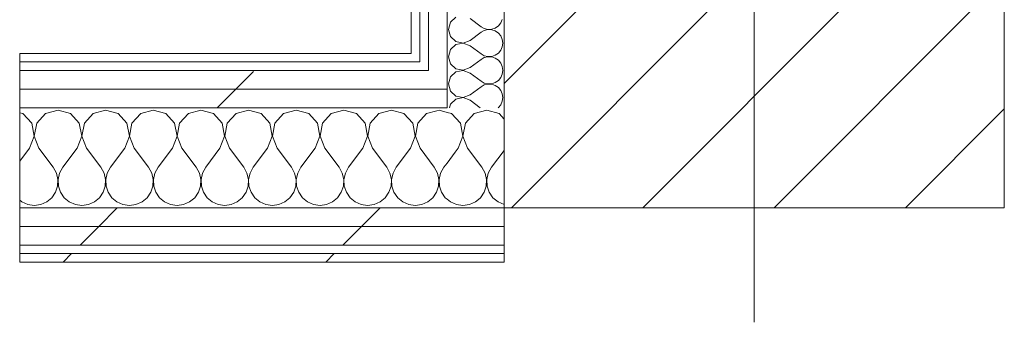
# Model space of a CAD drawing. Header units: millimetres. Extents: x -40968 to 11883, y -18816 to 4378.
# Tile 212 of 256: x 5490 to 6179, y -17319 to -17107. Entities that reach past the tile are written whole.
import ezdxf

# ---------------------------------------------------------------- set-up
doc = ezdxf.new("R2010")
doc.units = ezdxf.units.MM
doc.header["$MEASUREMENT"] = 0
doc.linetypes.add('Wipeout_Contour', pattern=[1000, 0, -1000])
for name, color, linetype in [('10_ESTR_Pilars', 7, 'Continuous'), ('Nuevo_08_E_Envans secs', 7, 'Continuous'), ('Nuevo_12_FAÇ_Façana', 7, 'Continuous'), ('Nuevo_Puertas Archicad', 7, 'Continuous')]:
    doc.layers.add(name, color=color, linetype=linetype)
for name, color, linetype, lineweight in [('10_ESTR_Pilars_Pluma_Nº__20', 1, 'Continuous', 5), ('10_ESTR_Pilars_Pluma_Nº__28', 7, 'Continuous', 20), ('10_ESTR_Pilars_Pluma_Nº__42', 8, 'Continuous', 25), ('Nuevo_08_E_Envans secs_Pluma_Nº__1', 7, 'Continuous', 5), ('Nuevo_12_FAÇ_Façana_Pluma_Nº__1', 7, 'Continuous', 5), ('Nuevo_Puertas Archicad_Pluma_Nº__1', 7, 'Continuous', 5)]:
    doc.layers.add(name, color=color, linetype=linetype, lineweight=lineweight)
for name, color, linetype, lineweight, true_color in [('Nuevo_08_E_Envans secs_Pluma_Nº__102', 7, 'Continuous', 5, 0xcccccc), ('Nuevo_08_E_Envans secs_Pluma_Nº__171', 171, 'Continuous', 13, 0xaaaaff), ('Nuevo_08_E_Envans secs_Pluma_Nº__177', 7, 'Continuous', 15, 0xf7e046), ('Nuevo_12_FAÇ_Façana_Pluma_Nº__102', 7, 'Continuous', 5, 0xcccccc), ('Nuevo_12_FAÇ_Façana_Pluma_Nº__171', 171, 'Continuous', 13, 0xaaaaff), ('Nuevo_12_FAÇ_Façana_Pluma_Nº__177', 7, 'Continuous', 15, 0xf7e046)]:
    doc.layers.add(name, color=color, linetype=linetype, lineweight=lineweight, true_color=true_color)
pattern_1 = [(45, (0, 0), (-183.8478, 183.8478), [195, -65]), (45, (7e-14, 183.85), (-183.8478, 183.8478), [195, -65])]

# ---------------------------------------------------------------- blocks, each defined once
blk = doc.blocks.new('*X129')
at = {"layer": 'Nuevo_12_FAÇ_Façana_Pluma_Nº__102', "color": 254, "linetype": 'Continuous', "lineweight": 5, "true_color": 0xcccccc}
for p, q in [((5783.33, -17170.64), (5781.75, -17171.09)), ((5788.89, -17172.22), (5783.33, -17170.64))]:
    blk.add_line(p, q, dxfattribs=at)
blk = doc.blocks.new('*X130')
at = {"layer": 'Nuevo_12_FAÇ_Façana_Pluma_Nº__102', "color": 254, "linetype": 'Continuous', "lineweight": 5, "true_color": 0xcccccc}
for p, q in [((5816.67, -17170.64), (5807.9, -17173.13)), ((5825.43, -17173.13), (5816.67, -17170.64)), ((5792.1, -17173.13), (5788.89, -17172.22)), ((5798.24, -17179.86), (5792.1, -17173.13)), ((5807.9, -17173.13), (5801.76, -17179.86)), ((5828.89, -17176.92), (5825.43, -17173.13)), ((5799.93, -17188.81), (5798.24, -17179.86)), ((5801.76, -17179.86), (5800.07, -17188.81)), ((5796.67, -17197.31), (5799.93, -17188.81)), ((5800.07, -17188.81), (5803.33, -17197.31)), ((5796.67, -17197.31), (5794.63, -17200.02)), ((5803.33, -17197.31), (5813.33, -17210.64)), ((5828.89, -17198.79), (5820, -17210.64)), ((5815.56, -17214.67), (5813.33, -17210.64)), ((5820, -17210.64), (5817.77, -17214.67)), ((5816.6, -17219.15), (5815.56, -17214.67)), ((5816.38, -17223.74), (5816.6, -17219.15)), ((5817.77, -17214.67), (5816.73, -17219.15)), ((5816.73, -17219.15), (5816.96, -17223.74)), ((5814.91, -17228.1), (5816.38, -17223.74)), ((5816.96, -17223.74), (5818.43, -17228.1)), ((5809.76, -17234), (5812.3, -17231.89)), ((5812.3, -17231.89), (5814.91, -17228.1)), ((5818.43, -17228.1), (5821.03, -17231.89)), ((5821.03, -17231.89), (5824.57, -17234.82)), ((5824.57, -17234.82), (5828.78, -17236.67)), ((5828.78, -17236.67), (5828.89, -17236.69))]:
    blk.add_line(p, q, dxfattribs=at)
blk = doc.blocks.new('*X131')
at = {"layer": 'Nuevo_12_FAÇ_Façana_Pluma_Nº__102', "color": 254, "linetype": 'Continuous', "lineweight": 5, "true_color": 0xcccccc}
for p, q in [((5794.63, -17200.02), (5788.89, -17207.68)), ((5788.89, -17232.88), (5791.24, -17234.82)), ((5791.24, -17234.82), (5795.45, -17236.67)), ((5795.45, -17236.67), (5800, -17237.31)), ((5800, -17237.31), (5804.55, -17236.67)), ((5804.55, -17236.67), (5808.76, -17234.82)), ((5808.76, -17234.82), (5809.76, -17234))]:
    blk.add_line(p, q, dxfattribs=at)
blk = doc.blocks.new('*X133')
at = {"layer": 'Nuevo_12_FAÇ_Façana_Pluma_Nº__102', "color": 254, "linetype": 'Continuous', "lineweight": 5, "true_color": 0xcccccc}
for p, q in [((5516.67, -17170.64), (5507.9, -17173.13)), ((5525.43, -17173.13), (5516.67, -17170.64)), ((5550, -17170.64), (5541.24, -17173.13)), ((5558.76, -17173.13), (5550, -17170.64)), ((5583.33, -17170.64), (5574.57, -17173.13)), ((5592.1, -17173.13), (5583.33, -17170.64)), ((5616.67, -17170.64), (5607.9, -17173.13)), ((5625.43, -17173.13), (5616.67, -17170.64)), ((5650, -17170.64), (5641.24, -17173.13)), ((5658.76, -17173.13), (5650, -17170.64)), ((5683.33, -17170.64), (5674.57, -17173.13)), ((5692.1, -17173.13), (5683.33, -17170.64)), ((5716.67, -17170.64), (5707.9, -17173.13)), ((5725.43, -17173.13), (5716.67, -17170.64)), ((5750, -17170.64), (5741.24, -17173.13)), ((5758.76, -17173.13), (5750, -17170.64)), ((5781.75, -17171.09), (5774.57, -17173.13)), ((5492.1, -17173.13), (5489.84, -17172.49)), ((5498.24, -17179.86), (5492.1, -17173.13)), ((5507.9, -17173.13), (5501.76, -17179.86)), ((5531.57, -17179.86), (5525.43, -17173.13)), ((5541.24, -17173.13), (5535.09, -17179.86)), ((5564.91, -17179.86), (5558.76, -17173.13)), ((5574.57, -17173.13), (5568.43, -17179.86)), ((5598.24, -17179.86), (5592.1, -17173.13)), ((5607.9, -17173.13), (5601.76, -17179.86)), ((5631.57, -17179.86), (5625.43, -17173.13)), ((5641.24, -17173.13), (5635.09, -17179.86)), ((5664.91, -17179.86), (5658.76, -17173.13)), ((5674.57, -17173.13), (5668.43, -17179.86)), ((5698.24, -17179.86), (5692.1, -17173.13)), ((5707.9, -17173.13), (5701.76, -17179.86)), ((5731.57, -17179.86), (5725.43, -17173.13)), ((5741.24, -17173.13), (5735.09, -17179.86)), ((5764.91, -17179.86), (5758.76, -17173.13)), ((5774.57, -17173.13), (5768.43, -17179.86)), ((5499.93, -17188.81), (5498.24, -17179.86)), ((5501.76, -17179.86), (5500.07, -17188.81)), ((5533.27, -17188.81), (5531.57, -17179.86)), ((5535.09, -17179.86), (5533.4, -17188.81)), ((5566.6, -17188.81), (5564.91, -17179.86)), ((5568.43, -17179.86), (5566.73, -17188.81)), ((5599.93, -17188.81), (5598.24, -17179.86)), ((5601.76, -17179.86), (5600.07, -17188.81)), ((5633.27, -17188.81), (5631.57, -17179.86)), ((5635.09, -17179.86), (5633.4, -17188.81)), ((5666.6, -17188.81), (5664.91, -17179.86)), ((5668.43, -17179.86), (5666.73, -17188.81)), ((5699.93, -17188.81), (5698.24, -17179.86)), ((5701.76, -17179.86), (5700.07, -17188.81)), ((5733.27, -17188.81), (5731.57, -17179.86)), ((5735.09, -17179.86), (5733.4, -17188.81)), ((5766.6, -17188.81), (5764.91, -17179.86)), ((5768.43, -17179.86), (5766.73, -17188.81)), ((5496.67, -17197.31), (5499.93, -17188.81)), ((5500.07, -17188.81), (5503.33, -17197.31)), ((5530, -17197.31), (5533.27, -17188.81)), ((5533.4, -17188.81), (5536.67, -17197.31)), ((5563.33, -17197.31), (5566.6, -17188.81)), ((5566.73, -17188.81), (5570, -17197.31)), ((5596.67, -17197.31), (5599.93, -17188.81)), ((5600.07, -17188.81), (5603.33, -17197.31)), ((5630, -17197.31), (5633.27, -17188.81)), ((5633.4, -17188.81), (5636.67, -17197.31)), ((5663.33, -17197.31), (5666.6, -17188.81)), ((5666.73, -17188.81), (5670, -17197.31)), ((5696.67, -17197.31), (5699.93, -17188.81)), ((5700.07, -17188.81), (5703.33, -17197.31)), ((5730, -17197.31), (5733.27, -17188.81)), ((5733.4, -17188.81), (5736.67, -17197.31)), ((5763.33, -17197.31), (5766.6, -17188.81)), ((5766.73, -17188.81), (5770, -17197.31)), ((5496.67, -17197.31), (5489.84, -17206.42)), ((5503.33, -17197.31), (5513.33, -17210.64)), ((5530, -17197.31), (5520, -17210.64)), ((5536.67, -17197.31), (5546.67, -17210.64)), ((5563.33, -17197.31), (5553.33, -17210.64)), ((5570, -17197.31), (5580, -17210.64)), ((5596.67, -17197.31), (5586.67, -17210.64)), ((5603.33, -17197.31), (5613.33, -17210.64)), ((5630, -17197.31), (5620, -17210.64)), ((5636.67, -17197.31), (5646.67, -17210.64)), ((5663.33, -17197.31), (5653.33, -17210.64)), ((5670, -17197.31), (5680, -17210.64)), ((5696.67, -17197.31), (5686.67, -17210.64)), ((5703.33, -17197.31), (5713.33, -17210.64)), ((5730, -17197.31), (5720, -17210.64)), ((5736.67, -17197.31), (5746.67, -17210.64)), ((5763.33, -17197.31), (5753.33, -17210.64)), ((5770, -17197.31), (5780, -17210.64)), ((5515.56, -17214.67), (5513.33, -17210.64)), ((5520, -17210.64), (5517.77, -17214.67)), ((5548.89, -17214.67), (5546.67, -17210.64)), ((5553.33, -17210.64), (5551.11, -17214.67)), ((5582.23, -17214.67), (5580, -17210.64)), ((5586.67, -17210.64), (5584.44, -17214.67)), ((5615.56, -17214.67), (5613.33, -17210.64)), ((5620, -17210.64), (5617.77, -17214.67)), ((5648.89, -17214.67), (5646.67, -17210.64)), ((5653.33, -17210.64), (5651.11, -17214.67)), ((5682.23, -17214.67), (5680, -17210.64)), ((5686.67, -17210.64), (5684.44, -17214.67)), ((5715.56, -17214.67), (5713.33, -17210.64)), ((5720, -17210.64), (5717.77, -17214.67)), ((5748.89, -17214.67), (5746.67, -17210.64)), ((5753.33, -17210.64), (5751.11, -17214.67)), ((5782.23, -17214.67), (5780, -17210.64)), ((5786.67, -17210.64), (5784.44, -17214.67)), ((5788.89, -17207.68), (5786.67, -17210.64)), ((5516.6, -17219.15), (5515.56, -17214.67)), ((5516.38, -17223.74), (5516.6, -17219.15)), ((5517.77, -17214.67), (5516.73, -17219.15)), ((5516.73, -17219.15), (5516.96, -17223.74)), ((5549.93, -17219.15), (5548.89, -17214.67)), ((5549.71, -17223.74), (5549.93, -17219.15)), ((5551.11, -17214.67), (5550.07, -17219.15)), ((5550.07, -17219.15), (5550.29, -17223.74)), ((5583.27, -17219.15), (5582.23, -17214.67)), ((5583.04, -17223.74), (5583.27, -17219.15)), ((5584.44, -17214.67), (5583.4, -17219.15)), ((5583.4, -17219.15), (5583.62, -17223.74)), ((5616.6, -17219.15), (5615.56, -17214.67)), ((5616.38, -17223.74), (5616.6, -17219.15)), ((5617.77, -17214.67), (5616.73, -17219.15)), ((5616.73, -17219.15), (5616.96, -17223.74)), ((5649.93, -17219.15), (5648.89, -17214.67)), ((5649.71, -17223.74), (5649.93, -17219.15)), ((5651.11, -17214.67), (5650.07, -17219.15)), ((5650.07, -17219.15), (5650.29, -17223.74)), ((5683.27, -17219.15), (5682.23, -17214.67)), ((5683.04, -17223.74), (5683.27, -17219.15)), ((5684.44, -17214.67), (5683.4, -17219.15)), ((5683.4, -17219.15), (5683.62, -17223.74)), ((5716.6, -17219.15), (5715.56, -17214.67)), ((5716.38, -17223.74), (5716.6, -17219.15)), ((5717.77, -17214.67), (5716.73, -17219.15)), ((5716.73, -17219.15), (5716.96, -17223.74)), ((5749.93, -17219.15), (5748.89, -17214.67)), ((5749.71, -17223.74), (5749.93, -17219.15)), ((5751.11, -17214.67), (5750.07, -17219.15)), ((5750.07, -17219.15), (5750.29, -17223.74)), ((5783.27, -17219.15), (5782.23, -17214.67)), ((5783.04, -17223.74), (5783.27, -17219.15)), ((5784.44, -17214.67), (5783.4, -17219.15)), ((5783.4, -17219.15), (5783.62, -17223.74)), ((5514.91, -17228.1), (5516.38, -17223.74)), ((5516.96, -17223.74), (5518.43, -17228.1)), ((5548.24, -17228.1), (5549.71, -17223.74)), ((5550.29, -17223.74), (5551.76, -17228.1)), ((5581.57, -17228.1), (5583.04, -17223.74)), ((5583.62, -17223.74), (5585.09, -17228.1)), ((5614.91, -17228.1), (5616.38, -17223.74)), ((5616.96, -17223.74), (5618.43, -17228.1)), ((5648.24, -17228.1), (5649.71, -17223.74)), ((5650.29, -17223.74), (5651.76, -17228.1)), ((5681.57, -17228.1), (5683.04, -17223.74)), ((5683.62, -17223.74), (5685.09, -17228.1)), ((5714.91, -17228.1), (5716.38, -17223.74)), ((5716.96, -17223.74), (5718.43, -17228.1)), ((5748.24, -17228.1), (5749.71, -17223.74)), ((5750.29, -17223.74), (5751.76, -17228.1)), ((5781.57, -17228.1), (5783.04, -17223.74)), ((5783.62, -17223.74), (5785.09, -17228.1)), ((5508.76, -17234.82), (5512.3, -17231.89)), ((5512.3, -17231.89), (5514.91, -17228.1)), ((5518.43, -17228.1), (5521.03, -17231.89)), ((5521.03, -17231.89), (5524.57, -17234.82)), ((5542.1, -17234.82), (5545.64, -17231.89)), ((5545.64, -17231.89), (5548.24, -17228.1)), ((5551.76, -17228.1), (5554.36, -17231.89)), ((5554.36, -17231.89), (5557.9, -17234.82)), ((5575.43, -17234.82), (5578.97, -17231.89)), ((5578.97, -17231.89), (5581.57, -17228.1)), ((5585.09, -17228.1), (5587.7, -17231.89)), ((5587.7, -17231.89), (5591.24, -17234.82)), ((5608.76, -17234.82), (5612.3, -17231.89)), ((5612.3, -17231.89), (5614.91, -17228.1)), ((5618.43, -17228.1), (5621.03, -17231.89)), ((5621.03, -17231.89), (5624.57, -17234.82)), ((5642.1, -17234.82), (5645.64, -17231.89)), ((5645.64, -17231.89), (5648.24, -17228.1)), ((5651.76, -17228.1), (5654.36, -17231.89)), ((5654.36, -17231.89), (5657.9, -17234.82)), ((5675.43, -17234.82), (5678.97, -17231.89)), ((5678.97, -17231.89), (5681.57, -17228.1)), ((5685.09, -17228.1), (5687.7, -17231.89)), ((5687.7, -17231.89), (5691.24, -17234.82)), ((5708.76, -17234.82), (5712.3, -17231.89)), ((5712.3, -17231.89), (5714.91, -17228.1)), ((5718.43, -17228.1), (5721.03, -17231.89)), ((5721.03, -17231.89), (5724.57, -17234.82)), ((5742.1, -17234.82), (5745.64, -17231.89)), ((5745.64, -17231.89), (5748.24, -17228.1)), ((5751.76, -17228.1), (5754.36, -17231.89)), ((5754.36, -17231.89), (5757.9, -17234.82)), ((5775.43, -17234.82), (5778.97, -17231.89)), ((5778.97, -17231.89), (5781.57, -17228.1)), ((5785.09, -17228.1), (5787.7, -17231.89)), ((5787.7, -17231.89), (5788.89, -17232.88)), ((5489.84, -17233.66), (5491.24, -17234.82)), ((5491.24, -17234.82), (5495.45, -17236.67)), ((5495.45, -17236.67), (5500, -17237.31)), ((5500, -17237.31), (5504.55, -17236.67)), ((5504.55, -17236.67), (5508.76, -17234.82)), ((5524.57, -17234.82), (5528.78, -17236.67)), ((5528.78, -17236.67), (5533.33, -17237.31)), ((5533.33, -17237.31), (5537.89, -17236.67)), ((5537.89, -17236.67), (5542.1, -17234.82)), ((5557.9, -17234.82), (5562.11, -17236.67)), ((5562.11, -17236.67), (5566.67, -17237.31)), ((5566.67, -17237.31), (5571.22, -17236.67)), ((5571.22, -17236.67), (5575.43, -17234.82)), ((5591.24, -17234.82), (5595.45, -17236.67)), ((5595.45, -17236.67), (5600, -17237.31)), ((5600, -17237.31), (5604.55, -17236.67)), ((5604.55, -17236.67), (5608.76, -17234.82)), ((5624.57, -17234.82), (5628.78, -17236.67)), ((5628.78, -17236.67), (5633.33, -17237.31)), ((5633.33, -17237.31), (5637.89, -17236.67)), ((5637.89, -17236.67), (5642.1, -17234.82)), ((5657.9, -17234.82), (5662.11, -17236.67)), ((5662.11, -17236.67), (5666.67, -17237.31)), ((5666.67, -17237.31), (5671.22, -17236.67)), ((5671.22, -17236.67), (5675.43, -17234.82)), ((5691.24, -17234.82), (5695.45, -17236.67)), ((5695.45, -17236.67), (5700, -17237.31)), ((5700, -17237.31), (5704.55, -17236.67)), ((5704.55, -17236.67), (5708.76, -17234.82)), ((5724.57, -17234.82), (5728.78, -17236.67)), ((5728.78, -17236.67), (5733.33, -17237.31)), ((5733.33, -17237.31), (5737.89, -17236.67)), ((5737.89, -17236.67), (5742.1, -17234.82)), ((5757.9, -17234.82), (5762.11, -17236.67)), ((5762.11, -17236.67), (5766.67, -17237.31)), ((5766.67, -17237.31), (5771.22, -17236.67)), ((5771.22, -17236.67), (5775.43, -17234.82))]:
    blk.add_line(p, q, dxfattribs=at)
blk = doc.blocks.new('Puerta Corredera Exterior 27_4')
at = {"layer": 'Nuevo_Puertas Archicad_Pluma_Nº__1', "color": 7, "linetype": 'Continuous', "lineweight": 5}
for p, q in [((-1050, 0), (-1050, -6)), ((-1050, -6), (-1050, -12)), ((-1050, -12), (-1050, -25)), ((-1050, -25), (-1050, -38)), ((-1050, -38), (-1050, -108)), ((-1050, -108), (-1050, -121)), ((-1050, -121), (-1050, -134)), ((-1050, -134), (-1050, -140)), ((-1050, -140), (-1050, -146))]:
    blk.add_line(p, q, dxfattribs=at)
blk = doc.blocks.new('Muro_77_1', base_point=(5828.89, -17276.98))
at = {"color": 254, "linetype": 'Wipeout_Contour', "lineweight": 0, "ltscale": 72314.488765}
blk.add_wipeout([(5769.89, -17130.98), (5763.89, -17130.98), (5766.56, -17136.98), (5769.89, -17136.98)], dxfattribs=at).dxf.layer = 'Nuevo_12_FAÇ_Façana'
at = {"color": 254, "linetype": 'Wipeout_Contour', "lineweight": 0, "ltscale": 54264.350485}
blk.add_wipeout([(5769.23, -17142.98), (5769.89, -17144.45), (5769.89, -17142.98)], dxfattribs=at).dxf.layer = 'Nuevo_12_FAÇ_Façana'
at = {"color": 254, "linetype": 'Wipeout_Contour', "lineweight": 0, "ltscale": 54688.410444}
blk.add_wipeout([(5828.89, -17270.98), (5826.22, -17270.98), (5828.89, -17276.98)], dxfattribs=at).dxf.layer = 'Nuevo_12_FAÇ_Façana'
at = {"layer": 'Nuevo_12_FAÇ_Façana_Pluma_Nº__171', "linetype": 'Continuous', "lineweight": 13, "true_color": 0xaaaaff}
h = blk.add_hatch(dxfattribs=at)
h.set_pattern_fill('Panellat_HPL_0001', color=161, style=0, pattern_type=2)
h.set_pattern_definition(pattern_1)
h.paths.add_polyline_path([(5769.89, -17130.98), (5763.89, -17130.98), (5766.56, -17136.98), (5769.89, -17136.98)])
h = blk.add_hatch(dxfattribs=at)
h.set_pattern_fill('Panellat_HPL_0001', color=161, style=0, pattern_type=2)
h.set_pattern_definition(pattern_1)
h.paths.add_polyline_path([(5828.89, -17270.98), (5826.22, -17270.98), (5828.89, -17276.98)])
at = {"layer": 'Nuevo_12_FAÇ_Façana_Pluma_Nº__177', "linetype": 'Continuous', "lineweight": 15, "true_color": 0xf7e046}
h = blk.add_hatch(dxfattribs=at)
h.set_pattern_fill('Panellat_HPL_0001', color=53, style=0, pattern_type=2)
h.set_pattern_definition(pattern_1)
h.paths.add_polyline_path([(5769.23, -17142.98), (5769.89, -17144.45), (5769.89, -17142.98)])
at = {"color": 254, "linetype": 'Wipeout_Contour', "lineweight": 0, "ltscale": 54236.791831}
blk.add_wipeout([(5766.56, -17136.98), (5763.89, -17130.98), (5763.89, -17136.98)], dxfattribs=at).dxf.layer = 'Nuevo_12_FAÇ_Façana'
at = {"color": 254, "linetype": 'Wipeout_Contour', "lineweight": 0, "ltscale": 90470.683839}
blk.add_wipeout([(5775.89, -17155.98), (5775.89, -17142.98), (5769.89, -17142.98), (5769.89, -17144.45), (5775.02, -17155.98)], dxfattribs=at).dxf.layer = 'Nuevo_12_FAÇ_Façana'
at = {"color": 254, "linetype": 'Wipeout_Contour', "lineweight": 0, "ltscale": 72711.693479}
blk.add_wipeout([(5489.84, -17270.98), (5489.84, -17276.98), (5828.89, -17276.98), (5826.22, -17270.98)], dxfattribs=at).dxf.layer = 'Nuevo_12_FAÇ_Façana'
at = {"layer": 'Nuevo_12_FAÇ_Façana_Pluma_Nº__171', "linetype": 'Continuous', "lineweight": 13, "true_color": 0xaaaaff}
h = blk.add_hatch(dxfattribs=at)
h.set_pattern_fill('Panellat_HPL_0001', color=161, style=0, pattern_type=2)
h.set_pattern_definition(pattern_1)
h.paths.add_polyline_path([(5766.56, -17136.98), (5763.89, -17130.98), (5763.89, -17136.98)])
h = blk.add_hatch(dxfattribs=at)
h.set_pattern_fill('Panellat_HPL_0001', color=161, style=0, pattern_type=2)
h.set_pattern_definition(pattern_1)
h.paths.add_polyline_path([(5489.84, -17270.98), (5489.84, -17276.98), (5828.89, -17276.98), (5826.22, -17270.98)])
at = {"layer": 'Nuevo_12_FAÇ_Façana_Pluma_Nº__177', "linetype": 'Continuous', "lineweight": 15, "true_color": 0xf7e046}
h = blk.add_hatch(dxfattribs=at)
h.set_pattern_fill('Panellat_HPL_0001', color=53, style=0, pattern_type=2)
h.set_pattern_definition(pattern_1)
h.paths.add_polyline_path([(5775.89, -17155.98), (5775.89, -17142.98), (5769.89, -17142.98), (5769.89, -17144.45), (5775.02, -17155.98)])
at = {"layer": 'Nuevo_08_E_Envans secs_Pluma_Nº__1', "color": 7, "linetype": 'Continuous', "lineweight": 5}
for p, q in [((5769.89, -17136.98), (5769.89, -17130.98)), ((5828.89, -17270.98), (5826.22, -17270.98))]:
    blk.add_line(p, q, dxfattribs=at)
at = {"layer": 'Nuevo_08_E_Envans secs_Pluma_Nº__1', "color": 7, "linetype": 'Continuous', "lineweight": 5, "flags": 128}
blk.add_lwpolyline([(5828.89, -17276.98), (5828.89, -17270.98)], dxfattribs=at)
at = {"layer": 'Nuevo_12_FAÇ_Façana_Pluma_Nº__1', "color": 7, "linetype": 'Continuous', "lineweight": 5}
for p in [(5826.22, -17270.98), (5489.84, -17276.98)]:
    blk.add_line(p, (5489.84, -17270.98), dxfattribs=at)
at = {"layer": 'Nuevo_12_FAÇ_Façana_Pluma_Nº__1', "color": 7, "linetype": 'Continuous', "lineweight": 5, "flags": 128}
blk.add_lwpolyline([(5489.84, -17276.98), (5828.89, -17276.98)], dxfattribs=at)
at = {"color": 254, "linetype": 'Wipeout_Contour', "lineweight": 0, "ltscale": 72138.944578}
blk.add_wipeout([(5489.84, -17130.98), (5489.84, -17136.98), (5763.89, -17136.98), (5763.89, -17130.98)], dxfattribs=at).dxf.layer = 'Nuevo_12_FAÇ_Façana'
at = {"color": 254, "linetype": 'Wipeout_Contour', "lineweight": 0, "ltscale": 54307.439221}
blk.add_wipeout([(5775.02, -17155.98), (5775.89, -17157.93), (5775.89, -17155.98)], dxfattribs=at).dxf.layer = 'Nuevo_12_FAÇ_Façana'
at = {"layer": 'Nuevo_12_FAÇ_Façana_Pluma_Nº__171', "linetype": 'Continuous', "lineweight": 13, "true_color": 0xaaaaff}
h = blk.add_hatch(dxfattribs=at)
h.set_pattern_fill('Panellat_HPL_0001', color=161, style=0, pattern_type=2)
h.set_pattern_definition(pattern_1)
h.paths.add_polyline_path([(5489.84, -17130.98), (5489.84, -17136.98), (5763.89, -17136.98), (5763.89, -17130.98)])
at = {"layer": 'Nuevo_12_FAÇ_Façana_Pluma_Nº__177', "linetype": 'Continuous', "lineweight": 15, "true_color": 0xf7e046}
h = blk.add_hatch(dxfattribs=at)
h.set_pattern_fill('Panellat_HPL_0001', color=53, style=0, pattern_type=2)
h.set_pattern_definition(pattern_1)
h.paths.add_polyline_path([(5775.02, -17155.98), (5775.89, -17157.93), (5775.89, -17155.98)])
at = {"layer": 'Nuevo_08_E_Envans secs_Pluma_Nº__1', "color": 7, "linetype": 'Continuous', "lineweight": 5}
blk.add_line((5769.89, -17136.98), (5766.56, -17136.98), dxfattribs=at)
at = {"layer": 'Nuevo_12_FAÇ_Façana_Pluma_Nº__1', "color": 7, "linetype": 'Continuous', "lineweight": 5}
for p, q in [((5489.84, -17136.98), (5489.84, -17130.98)), ((5766.56, -17136.98), (5489.84, -17136.98))]:
    blk.add_line(p, q, dxfattribs=at)
at = {"layer": 'Nuevo_12_FAÇ_Façana_Pluma_Nº__1', "color": 7, "linetype": 'Continuous', "lineweight": 5, "flags": 128}
blk.add_lwpolyline([(5763.89, -17130.98), (5489.84, -17130.98)], dxfattribs=at)
at = {"color": 254, "linetype": 'Wipeout_Contour', "lineweight": 0, "ltscale": 72392.331974}
blk.add_wipeout([(5788.89, -17155.98), (5788.89, -17142.98), (5775.89, -17142.98), (5775.89, -17155.98)], dxfattribs=at).dxf.layer = 'Nuevo_12_FAÇ_Façana'
at = {"layer": 'Nuevo_12_FAÇ_Façana_Pluma_Nº__177', "linetype": 'Continuous', "lineweight": 15, "true_color": 0xf7e046}
h = blk.add_hatch(dxfattribs=at)
h.set_pattern_fill('Panellat_HPL_0001', color=53, style=0, pattern_type=2)
h.set_pattern_definition(pattern_1)
h.paths.add_polyline_path([(5788.89, -17155.98), (5788.89, -17142.98), (5775.89, -17142.98), (5775.89, -17155.98)])
at = {"color": 254, "linetype": 'Wipeout_Contour', "lineweight": 0, "ltscale": 90546.902079}
blk.add_wipeout([(5788.89, -17168.98), (5788.89, -17155.98), (5775.89, -17155.98), (5775.89, -17157.93), (5780.81, -17168.98)], dxfattribs=at).dxf.layer = 'Nuevo_12_FAÇ_Façana'
at = {"layer": 'Nuevo_12_FAÇ_Façana_Pluma_Nº__177', "linetype": 'Continuous', "lineweight": 15, "true_color": 0xf7e046}
h = blk.add_hatch(dxfattribs=at)
h.set_pattern_fill('Panellat_HPL_0001', color=53, style=0, pattern_type=2)
h.set_pattern_definition(pattern_1)
h.paths.add_polyline_path([(5788.89, -17168.98), (5788.89, -17155.98), (5775.89, -17155.98), (5775.89, -17157.93), (5780.81, -17168.98)])
at = {"layer": 'Nuevo_08_E_Envans secs_Pluma_Nº__1', "color": 7, "linetype": 'Continuous', "lineweight": 5}
for p, q in [((5788.89, -17155.98), (5788.89, -17142.98)), ((5788.89, -17168.98), (5788.89, -17155.98))]:
    blk.add_line(p, q, dxfattribs=at)
at = {"layer": 'Nuevo_12_FAÇ_Façana', "color": 7, "lineweight": 20}
for name in ['*X129', '*X130']:
    blk.add_blockref(name, (0, 0), dxfattribs=at)
at = {"color": 254, "linetype": 'Wipeout_Contour', "lineweight": 0, "ltscale": 72203.108809}
blk.add_wipeout([(5489.84, -17155.98), (5775.02, -17155.98), (5769.23, -17142.98), (5489.84, -17142.98)], dxfattribs=at).dxf.layer = 'Nuevo_12_FAÇ_Façana'
at = {"color": 254, "linetype": 'Wipeout_Contour', "lineweight": 0, "ltscale": 72806.56689}
blk.add_wipeout([(5828.89, -17251.98), (5828.89, -17238.98), (5811.97, -17238.98), (5817.76, -17251.98)], dxfattribs=at).dxf.layer = 'Nuevo_12_FAÇ_Façana'
at = {"layer": 'Nuevo_12_FAÇ_Façana_Pluma_Nº__177', "linetype": 'Continuous', "lineweight": 15, "true_color": 0xf7e046}
h = blk.add_hatch(dxfattribs=at)
h.set_pattern_fill('Panellat_HPL_0001', color=53, style=0, pattern_type=2)
h.set_pattern_definition(pattern_1)
h.paths.add_polyline_path([(5489.84, -17155.98), (5775.02, -17155.98), (5769.23, -17142.98), (5489.84, -17142.98)])
h = blk.add_hatch(dxfattribs=at)
h.set_pattern_fill('Panellat_HPL_0001', color=53, style=0, pattern_type=2)
h.set_pattern_definition(pattern_1)
h.paths.add_polyline_path([(5828.89, -17251.98), (5828.89, -17238.98), (5811.97, -17238.98), (5817.76, -17251.98)])
at = {"layer": 'Nuevo_08_E_Envans secs_Pluma_Nº__1', "color": 7, "linetype": 'Continuous', "lineweight": 5}
for p, q in [((5769.89, -17142.98), (5769.23, -17142.98)), ((5775.89, -17142.98), (5769.89, -17142.98)), ((5775.89, -17142.98), (5775.89, -17136.98))]:
    blk.add_line(p, q, dxfattribs=at)
at = {"layer": 'Nuevo_12_FAÇ_Façana_Pluma_Nº__1', "color": 7, "linetype": 'Continuous', "lineweight": 5}
for p, q in [((5489.84, -17142.98), (5489.84, -17136.98)), ((5769.23, -17142.98), (5489.84, -17142.98))]:
    blk.add_line(p, q, dxfattribs=at)
at = {"layer": 'Nuevo_12_FAÇ_Façana', "color": 7, "lineweight": 20}
blk.add_blockref('*X131', (0, 0), dxfattribs=at)
at = {"color": 254, "linetype": 'Wipeout_Contour', "lineweight": 0, "ltscale": 72256.206139}
blk.add_wipeout([(5489.84, -17168.98), (5780.81, -17168.98), (5775.02, -17155.98), (5489.84, -17155.98)], dxfattribs=at).dxf.layer = 'Nuevo_12_FAÇ_Façana'
at = {"color": 254, "linetype": 'Wipeout_Contour', "lineweight": 0, "ltscale": 72859.477662}
blk.add_wipeout([(5828.89, -17264.98), (5828.89, -17251.98), (5817.76, -17251.98), (5823.55, -17264.98)], dxfattribs=at).dxf.layer = 'Nuevo_12_FAÇ_Façana'
at = {"layer": 'Nuevo_12_FAÇ_Façana_Pluma_Nº__177', "linetype": 'Continuous', "lineweight": 15, "true_color": 0xf7e046}
h = blk.add_hatch(dxfattribs=at)
h.set_pattern_fill('Panellat_HPL_0001', color=53, style=0, pattern_type=2)
h.set_pattern_definition(pattern_1)
h.paths.add_polyline_path([(5489.84, -17168.98), (5780.81, -17168.98), (5775.02, -17155.98), (5489.84, -17155.98)])
h = blk.add_hatch(dxfattribs=at)
h.set_pattern_fill('Panellat_HPL_0001', color=53, style=0, pattern_type=2)
h.set_pattern_definition(pattern_1)
h.paths.add_polyline_path([(5828.89, -17264.98), (5828.89, -17251.98), (5817.76, -17251.98), (5823.55, -17264.98)])
at = {"layer": 'Nuevo_08_E_Envans secs_Pluma_Nº__1', "color": 7, "linetype": 'Continuous', "lineweight": 5}
for p, q in [((5775.89, -17155.98), (5775.02, -17155.98)), ((5788.89, -17155.98), (5775.89, -17155.98)), ((5788.89, -17168.98), (5780.81, -17168.98))]:
    blk.add_line(p, q, dxfattribs=at)
at = {"layer": 'Nuevo_08_E_Envans secs_Pluma_Nº__1', "color": 7, "linetype": 'Continuous', "lineweight": 5, "flags": 128}
for points in [[(5828.89, -17251.98), (5828.89, -17238.98)], [(5828.89, -17264.98), (5828.89, -17251.98)], [(5828.89, -17270.98), (5828.89, -17264.98)]]:
    blk.add_lwpolyline(points, dxfattribs=at)
at = {"layer": 'Nuevo_12_FAÇ_Façana_Pluma_Nº__1', "color": 7, "linetype": 'Continuous', "lineweight": 5}
for p, q in [((5489.84, -17155.98), (5489.84, -17142.98)), ((5775.02, -17155.98), (5489.84, -17155.98)), ((5489.84, -17168.98), (5489.84, -17155.98)), ((5780.81, -17168.98), (5489.84, -17168.98))]:
    blk.add_line(p, q, dxfattribs=at)
at = {"layer": 'Nuevo_12_FAÇ_Façana', "color": 7, "lineweight": 20}
blk.add_blockref('*X133', (0, 0), dxfattribs=at)
at = {"color": 254, "linetype": 'Wipeout_Contour', "lineweight": 0, "ltscale": 72595.257217}
blk.add_wipeout([(5489.84, -17238.98), (5489.84, -17251.98), (5817.76, -17251.98), (5811.97, -17238.98)], dxfattribs=at).dxf.layer = 'Nuevo_12_FAÇ_Façana'
at = {"layer": 'Nuevo_12_FAÇ_Façana_Pluma_Nº__177', "linetype": 'Continuous', "lineweight": 15, "true_color": 0xf7e046}
h = blk.add_hatch(dxfattribs=at)
h.set_pattern_fill('Panellat_HPL_0001', color=53, style=0, pattern_type=2)
h.set_pattern_definition(pattern_1)
h.paths.add_polyline_path([(5489.84, -17238.98), (5489.84, -17251.98), (5817.76, -17251.98), (5811.97, -17238.98)])
at = {"layer": 'Nuevo_08_E_Envans secs_Pluma_Nº__1', "color": 7, "linetype": 'Continuous', "lineweight": 5}
blk.add_line((5828.89, -17238.98), (5811.97, -17238.98), dxfattribs=at)
at = {"layer": 'Nuevo_12_FAÇ_Façana_Pluma_Nº__1', "color": 7, "linetype": 'Continuous', "lineweight": 5}
for p, q in [((5489.84, -17238.98), (5489.84, -17168.98)), ((5811.97, -17238.98), (5489.84, -17238.98))]:
    blk.add_line(p, q, dxfattribs=at)
at = {"color": 254, "linetype": 'Wipeout_Contour', "lineweight": 0, "ltscale": 72648.368831}
blk.add_wipeout([(5489.84, -17251.98), (5489.84, -17264.98), (5823.55, -17264.98), (5817.76, -17251.98)], dxfattribs=at).dxf.layer = 'Nuevo_12_FAÇ_Façana'
at = {"layer": 'Nuevo_12_FAÇ_Façana_Pluma_Nº__177', "linetype": 'Continuous', "lineweight": 15, "true_color": 0xf7e046}
h = blk.add_hatch(dxfattribs=at)
h.set_pattern_fill('Panellat_HPL_0001', color=53, style=0, pattern_type=2)
h.set_pattern_definition(pattern_1)
h.paths.add_polyline_path([(5489.84, -17251.98), (5489.84, -17264.98), (5823.55, -17264.98), (5817.76, -17251.98)])
at = {"layer": 'Nuevo_08_E_Envans secs_Pluma_Nº__1', "color": 7, "linetype": 'Continuous', "lineweight": 5}
for p, q in [((5828.89, -17251.98), (5817.76, -17251.98)), ((5828.89, -17264.98), (5823.55, -17264.98))]:
    blk.add_line(p, q, dxfattribs=at)
at = {"layer": 'Nuevo_12_FAÇ_Façana_Pluma_Nº__1', "color": 7, "linetype": 'Continuous', "lineweight": 5}
for p, q in [((5489.84, -17251.98), (5489.84, -17238.98)), ((5817.76, -17251.98), (5489.84, -17251.98)), ((5489.84, -17264.98), (5489.84, -17251.98)), ((5823.55, -17264.98), (5489.84, -17264.98)), ((5489.84, -17270.98), (5489.84, -17264.98))]:
    blk.add_line(p, q, dxfattribs=at)
at = {"layer": 'Nuevo_Puertas Archicad', "color": 253, "linetype": 'Continuous', "lineweight": 5, "true_color": 0xa4a4a6, "zscale": 1000, "rotation": 180}
blk.add_blockref('Puerta Corredera Exterior 27_4', (4439.84, -17276.98), dxfattribs=at)
blk = doc.blocks.new('*X466')
at = {"layer": 'Nuevo_08_E_Envans secs_Pluma_Nº__102', "color": 254, "linetype": 'Continuous', "lineweight": 5, "true_color": 0xcccccc}
for p, q in [((5795.11, -17105.77), (5791.27, -17109.28)), ((5805.08, -17106.67), (5812.7, -17112.38)), ((5826.52, -17109.77), (5827.58, -17107.36)), ((5791.27, -17109.28), (5789.84, -17114.29)), ((5789.84, -17114.29), (5791.27, -17119.29)), ((5812.7, -17112.38), (5815, -17113.65)), ((5815, -17114.92), (5812.7, -17116.19)), ((5815, -17113.65), (5817.56, -17114.25)), ((5817.56, -17114.32), (5815, -17114.92)), ((5817.56, -17114.25), (5820.18, -17114.12)), ((5820.18, -17114.45), (5817.56, -17114.32)), ((5820.18, -17114.12), (5822.67, -17113.28)), ((5822.67, -17115.29), (5820.18, -17114.45)), ((5822.67, -17113.28), (5824.84, -17111.79)), ((5824.84, -17116.78), (5822.67, -17115.29)), ((5824.84, -17111.79), (5826.52, -17109.77)), ((5791.27, -17119.29), (5795.11, -17122.8)), ((5795.11, -17122.8), (5800.22, -17123.77)), ((5800.22, -17123.77), (5805.08, -17121.9)), ((5805.08, -17121.9), (5812.7, -17116.19)), ((5826.52, -17118.8), (5824.84, -17116.78)), ((5827.58, -17121.21), (5826.52, -17118.8)), ((5827.94, -17123.81), (5827.58, -17121.21)), ((5791.27, -17128.33), (5789.84, -17133.33)), ((5795.11, -17124.81), (5791.27, -17128.33)), ((5800.22, -17123.85), (5795.11, -17124.81)), ((5805.08, -17125.71), (5800.22, -17123.85)), ((5805.08, -17125.71), (5812.7, -17131.43)), ((5824.84, -17130.84), (5826.52, -17128.82)), ((5826.52, -17128.82), (5827.58, -17126.41)), ((5827.58, -17126.41), (5827.94, -17123.81)), ((5789.84, -17133.33), (5791.27, -17138.34)), ((5805.08, -17140.95), (5812.7, -17135.24)), ((5812.7, -17131.43), (5815, -17132.7)), ((5815, -17133.97), (5812.7, -17135.24)), ((5815, -17132.7), (5817.56, -17133.29)), ((5817.56, -17133.37), (5815, -17133.97)), ((5817.56, -17133.29), (5820.18, -17133.17)), ((5820.18, -17133.5), (5817.56, -17133.37)), ((5820.18, -17133.17), (5822.67, -17132.33)), ((5822.67, -17134.34), (5820.18, -17133.5)), ((5822.67, -17132.33), (5824.84, -17130.84)), ((5824.84, -17135.83), (5822.67, -17134.34)), ((5826.52, -17137.85), (5824.84, -17135.83)), ((5791.27, -17138.34), (5795.11, -17141.85)), ((5795.11, -17141.85), (5800.22, -17142.82)), ((5800.22, -17142.9), (5795.11, -17143.86)), ((5800.22, -17142.82), (5805.08, -17140.95)), ((5805.08, -17144.76), (5800.22, -17142.9)), ((5827.58, -17140.25), (5826.52, -17137.85)), ((5827.94, -17142.86), (5827.58, -17140.25)), ((5827.58, -17145.46), (5827.94, -17142.86)), ((5791.27, -17147.37), (5789.84, -17152.38)), ((5795.11, -17143.86), (5791.27, -17147.37)), ((5805.08, -17144.76), (5812.7, -17150.48)), ((5812.7, -17150.48), (5815, -17151.75)), ((5822.67, -17151.38), (5824.84, -17149.89)), ((5824.84, -17149.89), (5826.52, -17147.86)), ((5826.52, -17147.86), (5827.58, -17145.46)), ((5789.84, -17152.38), (5791.27, -17157.39)), ((5791.27, -17157.39), (5795.11, -17160.9)), ((5805.08, -17160), (5812.7, -17154.29)), ((5815, -17153.01), (5812.7, -17154.29)), ((5815, -17151.75), (5817.56, -17152.34)), ((5817.56, -17152.42), (5815, -17153.01)), ((5817.56, -17152.34), (5820.18, -17152.22)), ((5820.18, -17152.55), (5817.56, -17152.42)), ((5820.18, -17152.22), (5822.67, -17151.38)), ((5822.67, -17153.39), (5820.18, -17152.55)), ((5824.84, -17154.87), (5822.67, -17153.39)), ((5826.52, -17156.9), (5824.84, -17154.87)), ((5827.58, -17159.3), (5826.52, -17156.9)), ((5795.11, -17162.91), (5791.27, -17166.42)), ((5795.11, -17160.9), (5800.22, -17161.87)), ((5800.22, -17161.94), (5795.11, -17162.91)), ((5800.22, -17161.87), (5805.08, -17160)), ((5805.08, -17163.81), (5800.22, -17161.94)), ((5805.08, -17163.81), (5811.97, -17168.98)), ((5827.94, -17161.9), (5827.58, -17159.3)), ((5827.58, -17164.51), (5827.94, -17161.9)), ((5791.27, -17166.42), (5790.54, -17168.98)), ((5824.78, -17168.98), (5824.84, -17168.94)), ((5824.84, -17168.94), (5826.52, -17166.91)), ((5826.52, -17166.91), (5827.58, -17164.51))]:
    blk.add_line(p, q, dxfattribs=at)
blk = doc.blocks.new('Muro_144_1', base_point=(5828.89, -16788.98))
at = {"layer": 'Nuevo_08_E_Envans secs_Pluma_Nº__1', "color": 7, "linetype": 'Continuous', "lineweight": 5}
blk.add_line((5788.89, -17168.98), (5788.89, -17155.98), dxfattribs=at)
at = {"color": 254, "linetype": 'Wipeout_Contour', "lineweight": 0, "ltscale": 71543.249976}
blk.add_wipeout([(5763.89, -17130.98), (5769.89, -17130.98), (5769.89, -16729.98), (5763.89, -16729.98)], dxfattribs=at).dxf.layer = 'Nuevo_08_E_Envans secs'
at = {"color": 254, "linetype": 'Wipeout_Contour', "lineweight": 0, "ltscale": 71621.927977}
blk.add_wipeout([(5775.89, -17142.98), (5788.89, -17142.98), (5788.89, -16748.98), (5775.89, -16748.98)], dxfattribs=at).dxf.layer = 'Nuevo_08_E_Envans secs'
at = {"layer": 'Nuevo_08_E_Envans secs_Pluma_Nº__171', "linetype": 'Continuous', "lineweight": 13, "true_color": 0xaaaaff}
h = blk.add_hatch(dxfattribs=at)
h.set_pattern_fill('Panellat_HPL_0001', color=161, style=0, pattern_type=2)
h.set_pattern_definition(pattern_1)
h.paths.add_polyline_path([(5763.89, -17130.98), (5769.89, -17130.98), (5769.89, -16729.98), (5763.89, -16729.98)])
at = {"layer": 'Nuevo_08_E_Envans secs_Pluma_Nº__177', "linetype": 'Continuous', "lineweight": 15, "true_color": 0xf7e046}
h = blk.add_hatch(dxfattribs=at)
h.set_pattern_fill('Panellat_HPL_0001', color=53, style=0, pattern_type=2)
h.set_pattern_definition(pattern_1)
h.paths.add_polyline_path([(5775.89, -17142.98), (5788.89, -17142.98), (5788.89, -16748.98), (5775.89, -16748.98)])
at = {"layer": 'Nuevo_08_E_Envans secs_Pluma_Nº__1', "color": 7, "linetype": 'Continuous', "lineweight": 5}
for p, q in [((5769.89, -16735.98), (5769.89, -17130.98)), ((5775.89, -16748.98), (5775.89, -17136.98)), ((5788.89, -16788.98), (5788.89, -17142.98)), ((5769.89, -17136.98), (5769.89, -17130.98)), ((5775.89, -17142.98), (5775.89, -17136.98)), ((5788.89, -17155.98), (5788.89, -17142.98))]:
    blk.add_line(p, q, dxfattribs=at)
at = {"layer": 'Nuevo_08_E_Envans secs_Pluma_Nº__1', "color": 7, "linetype": 'Continuous', "lineweight": 5, "flags": 128}
blk.add_lwpolyline([(5763.89, -16729.98), (5763.89, -17130.98)], dxfattribs=at)
at = {"layer": 'Nuevo_08_E_Envans secs', "color": 7, "lineweight": 20}
blk.add_blockref('*X466', (0, 0), dxfattribs=at)
blk = doc.blocks.new('Pilar_28_1', base_point=(6003.89, -17013.98))
at = {"color": 254, "linetype": 'Wipeout_Contour', "lineweight": 0, "ltscale": 72172.575785}
blk.add_wipeout([(5828.89, -17238.98), (6178.89, -17238.98), (6178.89, -16788.98), (5828.89, -16788.98)], dxfattribs=at).dxf.layer = '10_ESTR_Pilars'
at = {"layer": '10_ESTR_Pilars_Pluma_Nº__42', "linetype": 'Continuous', "lineweight": 25}
h = blk.add_hatch(dxfattribs=at)
h.set_pattern_fill('00_GCT_trama_45º_e1_400__05', color=8, style=0, pattern_type=2)
h.set_pattern_definition([(45, (0, 0), (-45.96194, 45.96194), [])])
h.paths.add_polyline_path([(5828.89, -17238.98), (6178.89, -17238.98), (6178.89, -16788.98), (5828.89, -16788.98)])
at = {"layer": '10_ESTR_Pilars_Pluma_Nº__20', "color": 1, "linetype": 'Continuous', "lineweight": 5}
blk.add_line((6003.89, -17093.98), (6003.89, -17318.98), dxfattribs=at)
at = {"layer": '10_ESTR_Pilars_Pluma_Nº__28', "color": 7, "linetype": 'Continuous', "lineweight": 20, "flags": 128}
blk.add_lwpolyline([(5828.89, -17238.98), (6178.89, -17238.98), (6178.89, -16788.98), (5828.89, -16788.98)], close=True, dxfattribs=at)

msp = doc.modelspace()

# ---------------------------------------------------------------- block references
at = {"layer": 'Nuevo_12_FAÇ_Façana', "color": 7, "lineweight": 20}
msp.add_blockref('Muro_77_1', (5828.89, -17276.98), dxfattribs=at)

# ---------------------------------------------------------------- next in the draw order: block references
at = {"layer": 'Nuevo_08_E_Envans secs', "color": 7, "lineweight": 20}
msp.add_blockref('Muro_144_1', (5828.89, -16788.98), dxfattribs=at)

# ---------------------------------------------------------------- next in the draw order: block references
at = {"layer": '10_ESTR_Pilars', "color": 7, "lineweight": 20}
msp.add_blockref('Pilar_28_1', (6003.89, -17013.98), dxfattribs=at)

doc.saveas('drawing.dxf')
